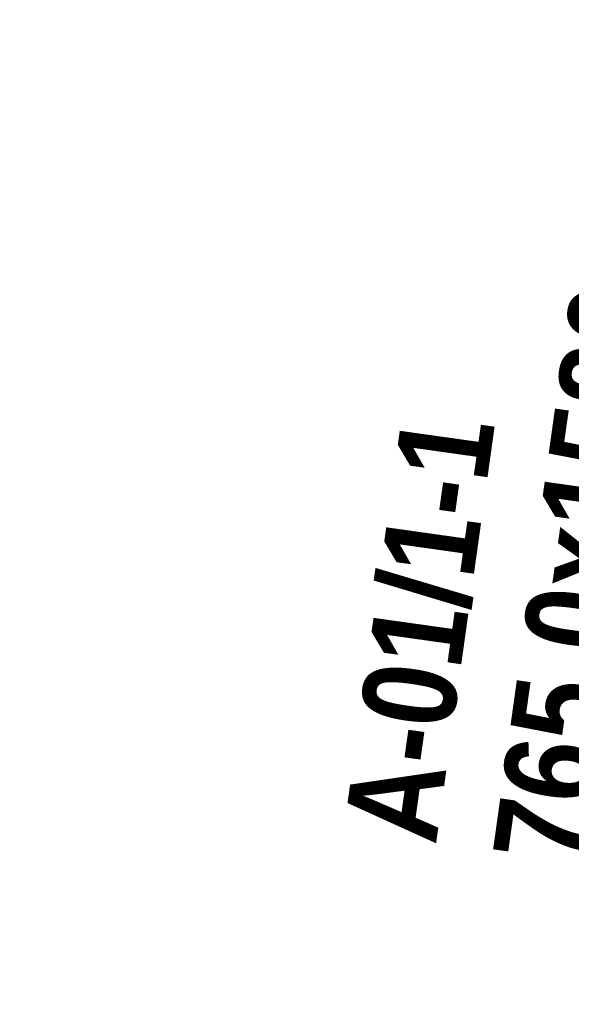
# Model space of a CAD drawing. Header units: millimetres. Extents: x 74467 to 235410, y -65 to 114857.
# Tile 42 of 256: x 82279 to 82871, y 89212 to 90266. Entities that reach past the tile are written whole.
import ezdxf

# ---------------------------------------------------------------- set-up
doc = ezdxf.new("R2010")
doc.units = ezdxf.units.MM
doc.header["$MEASUREMENT"] = 0
doc.linetypes.add('Wipeout_Contour', pattern=[1000, 0, -1000])
doc.layers.add('00 Kunstikonkursi LÜ jaoks asendi 2D', color=7, linetype='Continuous')
doc.layers.add('00 Silt KLF.AR', color=7, linetype='Continuous')
doc.styles.add('GENERATED_STYLE_2', font='txt', dxfattribs={"width": 0.84})

msp = doc.modelspace()

# ---------------------------------------------------------------- wipeouts: each hides what was drawn before it
at = {"color": 254, "linetype": 'Wipeout_Contour', "lineweight": 0, "ltscale": 2114394.831306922}
msp.add_wipeout([(85800.3, 114798.7), (85283.2, 113762.1), (81457.7, 105547.9), (79754.2, 98873.6), (74745, 58252.1), (78841, 57691.9), (79724.5, 63897.4), (78115.9, 65420.5), (79009.9, 71803.1), (79406.1, 71747.7), (79876.3, 75104.9), (81262.8, 74910.7), (81927.7, 79472.6), (80911.9, 79614.8), (81132.4, 81189.5), (82153, 81046.5), (85252, 103464.9), (90613.8, 114702.2)], dxfattribs=at).dxf.layer = '00 Kunstikonkursi LÜ jaoks asendi 2D'

# ---------------------------------------------------------------- next in the draw order: texts
at = {"layer": '00 Silt KLF.AR', "color": 7, "linetype": 'Continuous', "lineweight": 13, "insert": (83206, 89313.8), "char_height": 100, "attachment_point": 7, "rotation": 82, "line_spacing_factor": 0.967952, "style": 'GENERATED_STYLE_2'}
msp.add_mtext('\\A1;{\\pql;\\fArial|b1|i0|c0|p34;A-01/1-1\\P\\pql;\\fArial|b1|i0|c0|p34;765,0x1580,0\\P\\pql;\\fArial|b1|i0|c0|p34;830,0\\P\\pql;\\fArial|b1|i0|c0|p34;SE}', dxfattribs=at)

doc.saveas('drawing.dxf')
